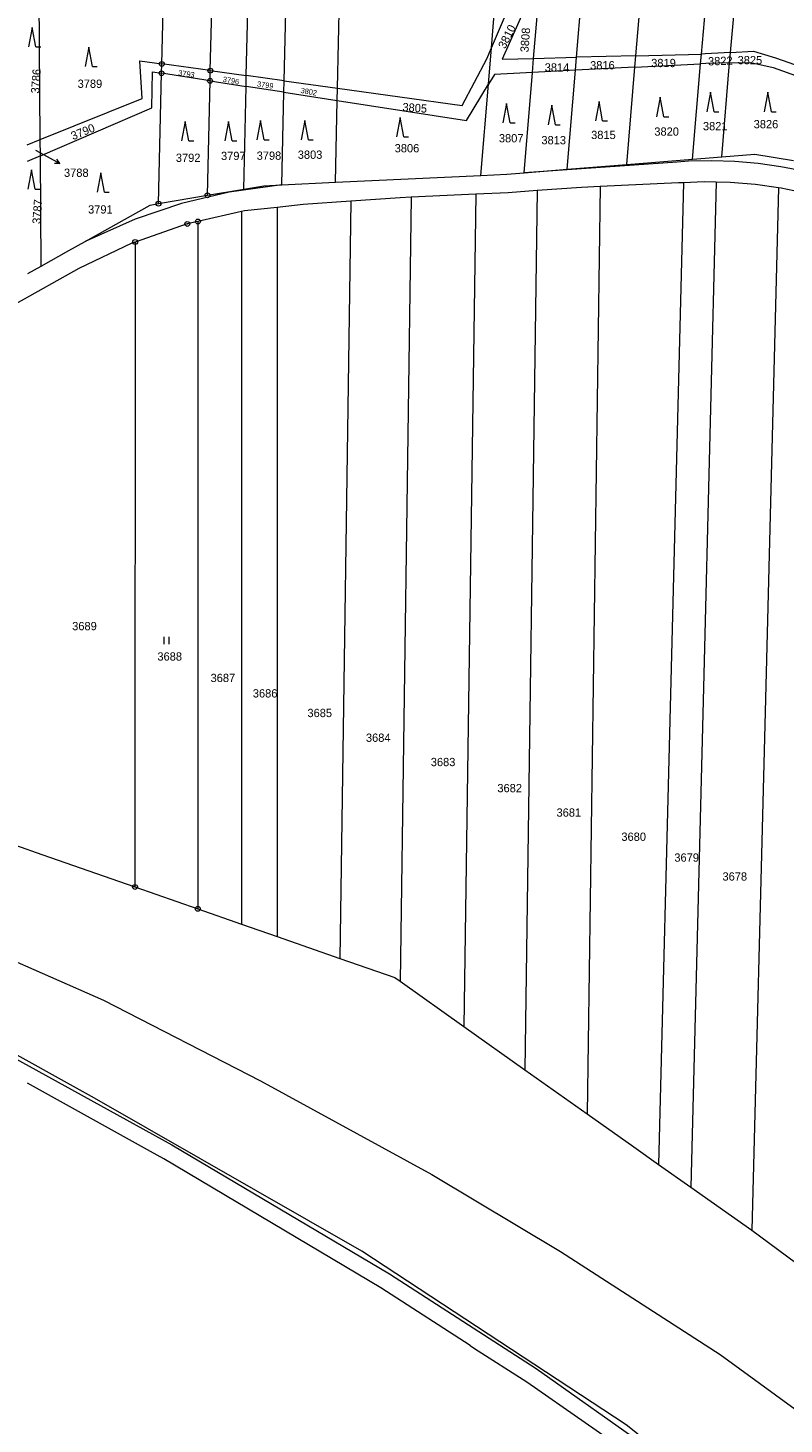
# Model space of a CAD drawing. Header units: metres. Extents: x -595226 to -593310, y -1169452 to -1167804.
# Tile 7 of 35: x -594608 to -594453, y -1169247 to -1168960. Entities that reach past the tile are written whole.
import ezdxf
from ezdxf.enums import TextEntityAlignment as Align

# ---------------------------------------------------------------- set-up
doc = ezdxf.new("R2010")
doc.units = ezdxf.units.M
doc.layers.add('geo katastr', color=5, linetype='Continuous', lineweight=0)
for name, color, linetype in [('Pop  PČ popisy', 7, 'Continuous'), ('Značky bodu BP', 7, 'Continuous'), ('Značky kultur', 7, 'Continuous')]:
    doc.layers.add(name, color=color, linetype=linetype)
doc.styles.add('dgn023', font='dgn023.shx')

# ---------------------------------------------------------------- blocks, each defined once
blk = doc.blocks.new('1029246')
at = {"layer": 'Pop  PČ popisy', "color": 6, "linetype": 'Continuous', "lineweight": 0}
for p, q in [((0, 0), (2.62, -1.45)), ((2.62, -1.45), (1.51, -1.41)), ((2.62, -1.45), (1.99, -0.53))]:
    blk.add_line(p, q, dxfattribs=at)
blk = doc.blocks.new('3.0631')
at = {"layer": 'Značky kultur', "color": 7, "linetype": 'Continuous', "lineweight": 13}
for p, q in [((-0.51, 0), (-0.51, 1.5)), ((0.49, 0), (0.49, 1.5))]:
    blk.add_line(p, q, dxfattribs=at)
blk = doc.blocks.new('3.0851')
at = {"layer": 'Značky kultur', "color": 7, "linetype": 'Continuous', "lineweight": 13}
for p, q in [((0, 4), (-0.75, 0)), ((0.75, 0), (0, 4)), ((0.75, 0), (1.75, 0))]:
    blk.add_line(p, q, dxfattribs=at)
blk = doc.blocks.new('3.0892')
at = {"layer": 'Značky kultur', "color": 7, "linetype": 'Continuous', "lineweight": 13}
for p, q in [((0, 4), (-0.75, 0)), ((0.75, 0), (0, 4)), ((0.75, 0), (1.75, 0))]:
    blk.add_line(p, q, dxfattribs=at)
blk = doc.blocks.new('3.0893')
at = {"layer": 'Značky kultur', "color": 7, "linetype": 'Continuous', "lineweight": 13}
for p, q in [((0, 4), (-0.75, 0)), ((0.75, 0), (0, 4)), ((0.75, 0), (1.75, 0))]:
    blk.add_line(p, q, dxfattribs=at)
blk = doc.blocks.new('3.0894')
at = {"layer": 'Značky kultur', "color": 7, "linetype": 'Continuous', "lineweight": 13}
for p, q in [((0, 4), (-0.75, 0)), ((0.75, 0), (0, 4)), ((0.75, 0), (1.75, 0))]:
    blk.add_line(p, q, dxfattribs=at)
blk = doc.blocks.new('3.0895')
at = {"layer": 'Značky kultur', "color": 7, "linetype": 'Continuous', "lineweight": 13}
for p, q in [((0, 4), (-0.75, 0)), ((0.75, 0), (0, 4)), ((0.75, 0), (1.75, 0))]:
    blk.add_line(p, q, dxfattribs=at)
blk = doc.blocks.new('3.0896')
at = {"layer": 'Značky kultur', "color": 7, "linetype": 'Continuous', "lineweight": 13}
for p, q in [((0, 4), (-0.75, 0)), ((0.75, 0), (0, 4)), ((0.75, 0), (1.75, 0))]:
    blk.add_line(p, q, dxfattribs=at)
blk = doc.blocks.new('3.0897')
at = {"layer": 'Značky kultur', "color": 7, "linetype": 'Continuous', "lineweight": 13}
for p, q in [((0, 4), (-0.75, 0)), ((0.75, 0), (0, 4)), ((0.75, 0), (1.75, 0))]:
    blk.add_line(p, q, dxfattribs=at)
blk = doc.blocks.new('3.08100')
at = {"layer": 'Značky kultur', "color": 7, "linetype": 'Continuous', "lineweight": 13}
for p, q in [((0, 4), (-0.75, 0)), ((0.75, 0), (0, 4)), ((0.75, 0), (1.75, 0))]:
    blk.add_line(p, q, dxfattribs=at)
blk = doc.blocks.new('3.08102')
at = {"layer": 'Značky kultur', "color": 7, "linetype": 'Continuous', "lineweight": 13}
for p, q in [((0, 4), (-0.75, 0)), ((0.75, 0), (0, 4)), ((0.75, 0), (1.75, 0))]:
    blk.add_line(p, q, dxfattribs=at)
blk = doc.blocks.new('3.08103')
at = {"layer": 'Značky kultur', "color": 7, "linetype": 'Continuous', "lineweight": 13}
for p, q in [((0, 4), (-0.75, 0)), ((0.75, 0), (0, 4)), ((0.75, 0), (1.75, 0))]:
    blk.add_line(p, q, dxfattribs=at)
blk = doc.blocks.new('3.08107')
at = {"layer": 'Značky kultur', "color": 7, "linetype": 'Continuous', "lineweight": 13}
for p, q in [((0, 4), (-0.75, 0)), ((0.75, 0), (0, 4)), ((0.75, 0), (1.75, 0))]:
    blk.add_line(p, q, dxfattribs=at)
blk = doc.blocks.new('3.08110')
at = {"layer": 'Značky kultur', "color": 7, "linetype": 'Continuous', "lineweight": 13}
for p, q in [((0, 4), (-0.75, 0)), ((0.75, 0), (0, 4)), ((0.75, 0), (1.75, 0))]:
    blk.add_line(p, q, dxfattribs=at)
blk = doc.blocks.new('3.08111')
at = {"layer": 'Značky kultur', "color": 7, "linetype": 'Continuous', "lineweight": 13}
for p, q in [((0, 4), (-0.75, 0)), ((0.75, 0), (0, 4)), ((0.75, 0), (1.75, 0))]:
    blk.add_line(p, q, dxfattribs=at)
blk = doc.blocks.new('3.08145')
at = {"layer": 'Značky kultur', "color": 7, "linetype": 'Continuous', "lineweight": 13}
for p, q in [((0, 4), (-0.75, 0)), ((0.75, 0), (0, 4)), ((0.75, 0), (1.75, 0))]:
    blk.add_line(p, q, dxfattribs=at)
blk = doc.blocks.new('3.08151')
at = {"layer": 'Značky kultur', "color": 7, "linetype": 'Continuous', "lineweight": 13}
for p, q in [((0, 4), (-0.75, 0)), ((0.75, 0), (0, 4)), ((0.75, 0), (1.75, 0))]:
    blk.add_line(p, q, dxfattribs=at)
blk = doc.blocks.new('1.05230')
at = {"layer": 'Značky bodu BP', "color": 3, "linetype": 'Continuous', "lineweight": 13}
for radius in [0.5, 0.0303]:
    blk.add_circle((0, 0), radius, dxfattribs=at)
blk = doc.blocks.new('1.05255')
at = {"layer": 'Značky bodu BP', "color": 3, "linetype": 'Continuous', "lineweight": 13}
for radius in [0.5, 0.0303]:
    blk.add_circle((0, 0), radius, dxfattribs=at)
blk = doc.blocks.new('1.05525')
at = {"layer": 'Značky bodu BP', "color": 3, "linetype": 'Continuous', "lineweight": 13}
for radius in [0.5, 0.0303]:
    blk.add_circle((0, 0), radius, dxfattribs=at)
blk = doc.blocks.new('1.05527')
at = {"layer": 'Značky bodu BP', "color": 3, "linetype": 'Continuous', "lineweight": 13}
for radius in [0.5, 0.0303]:
    blk.add_circle((0, 0), radius, dxfattribs=at)
blk = doc.blocks.new('1.05551')
at = {"layer": 'Značky bodu BP', "color": 3, "linetype": 'Continuous', "lineweight": 13}
for radius in [0.5, 0.0303]:
    blk.add_circle((0, 0), radius, dxfattribs=at)
blk = doc.blocks.new('1.05568')
at = {"layer": 'Značky bodu BP', "color": 3, "linetype": 'Continuous', "lineweight": 13}
for radius in [0.5, 0.0303]:
    blk.add_circle((0, 0), radius, dxfattribs=at)
blk = doc.blocks.new('1.05652')
at = {"layer": 'Značky bodu BP', "color": 3, "linetype": 'Continuous', "lineweight": 13}
for radius in [0.5, 0.0303]:
    blk.add_circle((0, 0), radius, dxfattribs=at)
blk = doc.blocks.new('1.05653')
at = {"layer": 'Značky bodu BP', "color": 3, "linetype": 'Continuous', "lineweight": 13}
for radius in [0.5, 0.0303]:
    blk.add_circle((0, 0), radius, dxfattribs=at)
blk = doc.blocks.new('1.05654')
at = {"layer": 'Značky bodu BP', "color": 3, "linetype": 'Continuous', "lineweight": 13}
for radius in [0.5, 0.0303]:
    blk.add_circle((0, 0), radius, dxfattribs=at)
blk = doc.blocks.new('1.051470')
at = {"layer": 'Značky bodu BP', "color": 3, "linetype": 'Continuous', "lineweight": 13}
for radius in [0.5, 0.0303]:
    blk.add_circle((0, 0), radius, dxfattribs=at)
blk = doc.blocks.new('1.051521')
at = {"layer": 'Značky bodu BP', "color": 3, "linetype": 'Continuous', "lineweight": 13}
for radius in [0.5, 0.0303]:
    blk.add_circle((0, 0), radius, dxfattribs=at)

msp = doc.modelspace()

# ---------------------------------------------------------------- linework, layer by layer
at = {"layer": 'geo katastr', "color": 5, "true_color": 0x0000fa}
for p, q in [((-594605.5, -1168983.11), (-594605.78, -1168940.95)), ((-594580.5, -1168967.56), (-594579.85, -1168940.41)), ((-594570.53, -1168968.94), (-594569.84, -1168940.3)), ((-594563.13, -1168969.96), (-594562.43, -1168940.27)), ((-594555.35, -1168971.04), (-594554.68, -1168940.31)), ((-594544.38, -1168972.55), (-594543.67, -1168940.34)), ((-594512.75, -1168964.25), (-594510.74, -1168940.22)), ((-594495.24, -1168966.18), (-594493.22, -1168942)), ((-594483.06, -1168965.87), (-594481.21, -1168943.78)), ((-594469.59, -1168965.54), (-594467.86, -1168945.76)), ((-594463.61, -1168965.2), (-594461.96, -1168946.63)), ((-594504.1, -1168966.42), (-594502.56, -1168948.55)), ((-594513.37, -1168971.75), (-594512.75, -1168964.25)), ((-594504.32, -1168969.31), (-594504.1, -1168966.42)), ((-594504.1, -1168966.42), (-594495.24, -1168966.18)), ((-594495.47, -1168968.85), (-594495.24, -1168966.18)), ((-594483.06, -1168965.87), (-594495.24, -1168966.18)), ((-594483.26, -1168968.23), (-594483.06, -1168965.87)), ((-594483.06, -1168965.87), (-594469.59, -1168965.54)), ((-594469.75, -1168967.54), (-594469.59, -1168965.54)), ((-594463.79, -1168967.36), (-594463.61, -1168965.2)), ((-594581.17, -1168996.27), (-594580.55, -1168969.48)), ((-594580.55, -1168969.48), (-594580.5, -1168967.56)), ((-594570.58, -1168971.03), (-594580.55, -1168969.48)), ((-594570.53, -1168968.94), (-594580.5, -1168967.56)), ((-594570.58, -1168971.03), (-594570.53, -1168968.94)), ((-594570.53, -1168968.94), (-594563.13, -1168969.96)), ((-594506.04, -1168989.94), (-594504.32, -1168969.31)), ((-594495.47, -1168968.85), (-594504.32, -1168969.31)), ((-594497.17, -1168989.22), (-594495.47, -1168968.85)), ((-594483.26, -1168968.23), (-594495.47, -1168968.85)), ((-594484.93, -1168988.22), (-594483.26, -1168968.23)), ((-594483.26, -1168968.23), (-594469.75, -1168967.54)), ((-594471.39, -1168987.12), (-594469.75, -1168967.54)), ((-594465.4, -1168986.63), (-594463.79, -1168967.36)), ((-594571.12, -1168994.55), (-594570.58, -1168971.03)), ((-594570.58, -1168971.03), (-594563.18, -1168972.17)), ((-594563.67, -1168993.28), (-594563.18, -1168972.17)), ((-594563.18, -1168972.17), (-594563.13, -1168969.96)), ((-594555.4, -1168973.37), (-594563.18, -1168972.17)), ((-594555.35, -1168971.04), (-594563.13, -1168969.96)), ((-594555.4, -1168973.37), (-594555.35, -1168971.04)), ((-594555.35, -1168971.04), (-594544.38, -1168972.55)), ((-594544.44, -1168975.07), (-594544.38, -1168972.55)), ((-594514.96, -1168990.48), (-594513.37, -1168971.75)), ((-594555.85, -1168992.4), (-594555.4, -1168973.37)), ((-594555.4, -1168973.37), (-594544.44, -1168975.07)), ((-594544.83, -1168991.88), (-594544.44, -1168975.07)), ((-594608.2, -1168984.2), (-594605.5, -1168983.11)), ((-594605.47, -1168986.42), (-594605.5, -1168983.11)), ((-594605.47, -1168986.42), (-594608.18, -1168987.58)), ((-594606.46, -1168985.27), (-594604.06, -1168986.58)), ((-594605.33, -1169009.09), (-594605.47, -1168986.42)), ((-594471.39, -1168987.12), (-594465.4, -1168986.63)), ((-594474.59, -1168987.72), (-594506.04, -1168989.94)), ((-594506.04, -1168989.94), (-594497.17, -1168989.22)), ((-594497.17, -1168989.22), (-594484.93, -1168988.22)), ((-594484.93, -1168988.22), (-594471.39, -1168987.12)), ((-594472.22, -1168987.56), (-594474.59, -1168987.72)), ((-594467.46, -1168987.48), (-594472.22, -1168987.56)), ((-594462.7, -1168987.64), (-594467.46, -1168987.48)), ((-594457.95, -1168988.05), (-594462.7, -1168987.64)), ((-594453.24, -1168988.7), (-594457.95, -1168988.05)), ((-594448.56, -1168989.6), (-594453.24, -1168988.7)), ((-594555.85, -1168992.4), (-594566.67, -1168993.92)), ((-594555.85, -1168992.4), (-594544.83, -1168991.88)), ((-594544.83, -1168991.88), (-594514.96, -1168990.48)), ((-594581.17, -1168996.27), (-594571.12, -1168994.55)), ((-594566.67, -1168993.92), (-594576.46, -1168996.24)), ((-594571.12, -1168994.55), (-594563.67, -1168993.28)), ((-594529.25, -1168994.96), (-594531.54, -1169156.07)), ((-594515.96, -1168994.33), (-594529.25, -1168994.96)), ((-594515.96, -1168994.33), (-594518.39, -1169165.38)), ((-594503.33, -1168993.59), (-594505.89, -1169174.23)), ((-594490.37, -1168992.76), (-594493.07, -1169183.3)), ((-594576.46, -1168996.24), (-594586, -1168999.44)), ((-594564.1, -1168997.92), (-594573.08, -1168999.94)), ((-594564.1, -1168997.92), (-594564.13, -1169144.31)), ((-594556.79, -1168997.04), (-594556.82, -1169146.86)), ((-594541.66, -1168995.77), (-594543.88, -1169151.38)), ((-594586, -1168999.44), (-594596.26, -1169004.02)), ((-594573.08, -1168999.94), (-594573.1, -1169141.18)), ((-594585.99, -1169004.16), (-594586.02, -1169136.68)), ((-594608.03, -1169010.6), (-594605.33, -1169009.09)), ((-594586.02, -1169136.68), (-594573.1, -1169141.18)), ((-594573.1, -1169141.18), (-594564.13, -1169144.31)), ((-594564.13, -1169144.31), (-594556.82, -1169146.86)), ((-594621.88, -1169147.01), (-594592.49, -1169159.97)), ((-594556.82, -1169146.86), (-594543.88, -1169151.38)), ((-594531.54, -1169156.07), (-594518.39, -1169165.38)), ((-594592.49, -1169159.97), (-594560.21, -1169176.51)), ((-594518.39, -1169165.38), (-594505.89, -1169174.23)), ((-594505.89, -1169174.23), (-594493.07, -1169183.3)), ((-594582.83, -1169191.02), (-594608.12, -1169177)), ((-594560.21, -1169176.51), (-594524.98, -1169195.75)), ((-594524.98, -1169195.75), (-594498.56, -1169211.58)), ((-594478.38, -1169193.7), (-594471.77, -1169198.36)), ((-594471.77, -1169198.36), (-594459.21, -1169207.22)), ((-594459.21, -1169207.22), (-594446.58, -1169216.61)), ((-594498.56, -1169211.58), (-594465.76, -1169232.75)), ((-594517.1, -1169230.91), (-594516.21, -1169231.49)), ((-594465.76, -1169232.75), (-594406.09, -1169276.28))]:
    msp.add_line(p, q, dxfattribs=at)
for points in [[(-594512.75, -1168964.25), (-594506.27, -1168949.17), (-594505.77, -1168940.2)], [(-594502.56, -1168948.55), (-594510.55, -1168966.58), (-594504.1, -1168966.42)], [(-594544.38, -1168972.55), (-594518.8, -1168976.08), (-594513.72, -1168966.52), (-594512.75, -1168964.25)], [(-594463.61, -1168965.2), (-594468.83, -1168965.52), (-594469.59, -1168965.54)], [(-594463.61, -1168965.2), (-594458.87, -1168964.91), (-594454.38, -1168966.3), (-594449.11, -1168968.13)], [(-594605.5, -1168983.11), (-594584.55, -1168974.66), (-594585.03, -1168966.94), (-594580.5, -1168967.56)], [(-594605.47, -1168986.42), (-594582.56, -1168976.59), (-594582.39, -1168969.2), (-594580.55, -1168969.48)], [(-594504.32, -1168969.31), (-594512.13, -1168969.71), (-594513.37, -1168971.75)], [(-594463.79, -1168967.36), (-594468.67, -1168967.48), (-594469.75, -1168967.54)], [(-594463.79, -1168967.36), (-594459.41, -1168967.26), (-594454.81, -1168968.28), (-594449.29, -1168970.31)], [(-594544.44, -1168975.07), (-594517.88, -1168979.17), (-594513.37, -1168971.75)], [(-594465.4, -1168986.63), (-594458.63, -1168986.08), (-594450.67, -1168987.4)], [(-594563.67, -1168993.28), (-594559.56, -1168992.58), (-594555.85, -1168992.4)], [(-594514.96, -1168990.48), (-594509.57, -1168990.23), (-594506.04, -1168989.94)], [(-594473.29, -1168991.97), (-594474.29, -1168992.01), (-594490.37, -1168992.76)], [(-594473.29, -1168991.97), (-594475.87, -1169094.39), (-594478.38, -1169193.7)], [(-594466.56, -1168991.86), (-594469.01, -1168991.81), (-594473.29, -1168991.97)], [(-594466.56, -1168991.86), (-594469.18, -1169095.69), (-594471.77, -1169198.36)], [(-594453.75, -1168993.02), (-594458.44, -1168992.35), (-594463.71, -1168991.92), (-594466.56, -1168991.86)], [(-594529.25, -1168994.96), (-594531.51, -1168995.06), (-594541.66, -1168995.77)], [(-594503.33, -1168993.59), (-594509.3, -1168994.02), (-594515.96, -1168994.33)], [(-594490.37, -1168992.76), (-594494.27, -1168992.94), (-594503.33, -1168993.59)], [(-594453.75, -1168993.02), (-594456.54, -1169103.36), (-594459.21, -1169207.22)], [(-594441.02, -1168996.06), (-594442.9, -1168995.54), (-594448.02, -1168994.17), (-594453.2, -1168993.1), (-594453.75, -1168993.02)], [(-594605.33, -1169009.09), (-594599.63, -1169005.9), (-594596.26, -1169004.02), (-594582.93, -1168996.57), (-594581.17, -1168996.27)], [(-594556.79, -1168997.04), (-594563.48, -1168997.78), (-594564.1, -1168997.92)], [(-594541.66, -1168995.77), (-594551.46, -1168996.45), (-594556.79, -1168997.04)], [(-594573.08, -1168999.94), (-594575.26, -1169000.44), (-594585.99, -1169004.16)], [(-594585.99, -1169004.16), (-594586.68, -1169004.4), (-594597.58, -1169009.62), (-594610.54, -1169016.89)], [(-594610.58, -1169128.1), (-594605.15, -1169130), (-594586.02, -1169136.68)], [(-594460.95, -1169264.44), (-594462.2, -1169265.46), (-594485.05, -1169247.24), (-594539.37, -1169211.49), (-594594.32, -1169180.05), (-594638.51, -1169155.53), (-594662.07, -1169140.69), (-594680.54, -1169134.25), (-594682.06, -1169133.72)], [(-594682.06, -1169133.72), (-594671.62, -1169138.25), (-594644.46, -1169153.27), (-594578.45, -1169189.68), (-594533.71, -1169216.15), (-594503.58, -1169235.62), (-594479.94, -1169252.36), (-594438.96, -1169284.4), (-594404.77, -1169313.94), (-594372.8, -1169343.83), (-594345.75, -1169369.52), (-594337.62, -1169378.99), (-594334.73, -1169386), (-594331.3, -1169400.16)], [(-594543.88, -1169151.38), (-594532.61, -1169155.31), (-594531.54, -1169156.07)], [(-594493.07, -1169183.3), (-594483.5, -1169190.08), (-594478.38, -1169193.7)], [(-594517.1, -1169230.91), (-594535.5, -1169219.07), (-594580.11, -1169192.54), (-594582.83, -1169191.02)], [(-594516.21, -1169231.49), (-594505.5, -1169238.38), (-594481.51, -1169255.11), (-594477, -1169258.67)]]:
    msp.add_lwpolyline(points, dxfattribs=at)

# ---------------------------------------------------------------- block references
for name, p in [('3.0892', (-594607.15, -1168964.08)), ('3.0894', (-594595.52, -1168968.09)), ('1.05653', (-594580.55, -1168969.48)), ('1.05652', (-594580.5, -1168967.56)), ('1.05551', (-594570.53, -1168968.94)), ('1.05230', (-594570.58, -1168971.03)), ('3.08151', (-594490.64, -1168979.25)), ('3.08110', (-594478.05, -1168978.42)), ('3.08111', (-594467.73, -1168977.39)), ('3.0851', (-594455.96, -1168977.39)), ('3.08103', (-594509.64, -1168979.66)), ('3.08107', (-594500.35, -1168980.07)), ('3.08145', (-594575.7, -1168983.38)), ('3.0896', (-594566.82, -1168983.38)), ('3.0897', (-594560.22, -1168983.17)), ('3.08100', (-594551.13, -1168983.17)), ('3.08102', (-594531.52, -1168982.55)), ('1029246', (-594604.06, -1168986.58)), ('3.0893', (-594607.27, -1168993.32)), ('3.0895', (-594593.04, -1168993.91)), ('1.05527', (-594571.12, -1168994.55)), ('1.05654', (-594581.17, -1168996.27)), ('1.05255', (-594575.26, -1169000.44)), ('1.05568', (-594573.08, -1168999.94)), ('1.05525', (-594585.99, -1169004.16)), ('3.0631', (-594579.51, -1169086.8)), ('1.051521', (-594586.02, -1169136.68)), ('1.051470', (-594573.1, -1169141.18))]:
    msp.add_blockref(name, p, dxfattribs=at)

# ---------------------------------------------------------------- texts
at = {"layer": 'geo katastr', "color": 5, "true_color": 0x0000fa, "style": 'dgn023'}
for s, height, rotation, p in [('3810', 1.7, 63, (-594509.56, -1168961.94)), ('3808', 1.7, 86, (-594505.81, -1168962.64)), ('3822', 1.7, 2, (-594465.7, -1168966.95)), ('3786', 1.7, 86, (-594606.38, -1168971.11)), ('3793', 1.1, 352, (-594575.43, -1168969.6)), ('3796', 1.1, 350, (-594566.27, -1168970.97)), ('3799', 1.1, 352, (-594559.23, -1168971.88)), ('3802', 1.1, 350, (-594550.29, -1168973.26)), ('3805', 1.7, 356, (-594528.51, -1168976.58)), ('3790', 1.7, 22, (-594596.74, -1168981.51)), ('3787', 1.7, 86, (-594606.1, -1168997.91))]:
    msp.add_text(s, height=height, rotation=rotation, dxfattribs=at).set_placement(p, align=Align.MIDDLE_CENTER)
for s, p in [('3819', (-594477.38, -1168967.37)), ('3825', (-594459.62, -1168966.78)), ('3814', (-594499.27, -1168968.28)), ('3816', (-594489.94, -1168967.84)), ('3789', (-594595.28, -1168971.63)), ('3820', (-594476.74, -1168981.46)), ('3821', (-594466.75, -1168980.35)), ('3826', (-594456.32, -1168979.94)), ('3806', (-594530.11, -1168984.88)), ('3807', (-594508.69, -1168982.83)), ('3813', (-594499.95, -1168983.23)), ('3815', (-594489.73, -1168982.15)), ('3792', (-594575.09, -1168986.85)), ('3797', (-594565.81, -1168986.46)), ('3798', (-594558.48, -1168986.41)), ('3803', (-594550.03, -1168986.21)), ('3788', (-594598.08, -1168989.92)), ('3791', (-594593.13, -1168997.46)), ('3689', (-594596.4, -1169083.08)), ('3688', (-594578.88, -1169089.32)), ('3687', (-594567.95, -1169093.73)), ('3686', (-594559.27, -1169096.9)), ('3685', (-594548.04, -1169100.93)), ('3684', (-594536.02, -1169106.01)), ('3683', (-594522.69, -1169111.01)), ('3682', (-594509, -1169116.37)), ('3681', (-594496.84, -1169121.39)), ('3680', (-594483.51, -1169126.36)), ('3679', (-594472.62, -1169130.64)), ('3678', (-594462.73, -1169134.53))]:
    msp.add_text(s, height=1.7, dxfattribs=at).set_placement(p, align=Align.MIDDLE_CENTER)

doc.saveas('drawing.dxf')
